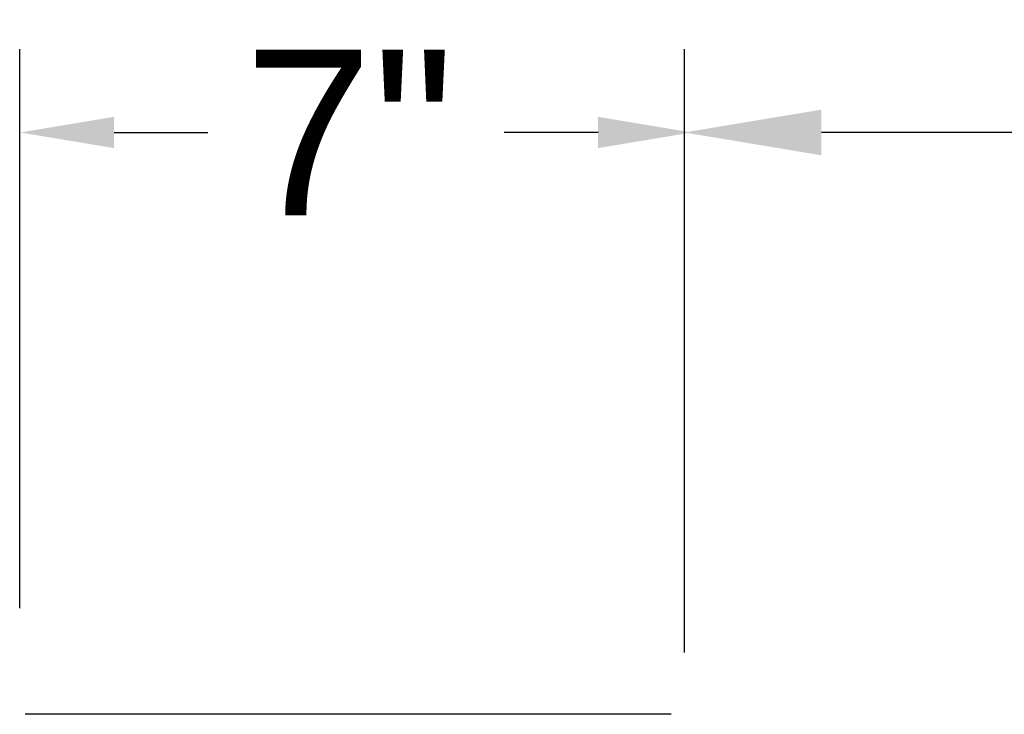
# Model space of a CAD drawing. Header units: inches. Extents: x 170 to 312, y 215 to 248.
# Tile 140 of 216: x 200.336 to 200.894, y 242.4 to 242.793. Entities that reach past the tile are written whole.
import ezdxf

# ---------------------------------------------------------------- set-up
doc = ezdxf.new("R2010")
doc.units = ezdxf.units.IN
doc.header["$LTSCALE"] = 0.25
doc.header["$MEASUREMENT"] = 0
doc.layers.add('ANNOTATIONS', color=1, linetype='Continuous')
doc.layers.add('STANDARD MOTOR LH', color=7, linetype='Continuous')
doc.styles.add('ARIAL', font='arial.ttf', dxfattribs={"height": 0.09375})

msp = doc.modelspace()

# ---------------------------------------------------------------- linework, layer by layer
at = {"layer": 'ANNOTATIONS'}
for p, q in [((200.33598, 242.45977), (200.33598, 242.77646)), ((200.71252, 242.43465), (200.71252, 242.77646)), ((200.38942, 242.72933), (200.44256, 242.72933)), ((200.66361, 242.72933), (200.61047, 242.72933)), ((201.02223, 242.72933), (200.79019, 242.72933))]:
    msp.add_line(p, q, dxfattribs=at)
for points in [[(200.79019, 242.71638), (200.79019, 242.74227), (200.71252, 242.72933)], [(200.38942, 242.73818), (200.38942, 242.72047), (200.33628, 242.72933)], [(200.66361, 242.73818), (200.66361, 242.72047), (200.71675, 242.72933)]]:
    msp.add_solid(points, dxfattribs=at)
at = {"layer": 'STANDARD MOTOR LH'}
msp.add_line((200.70512, 242.39971), (200.33915, 242.39971), dxfattribs=at)

# ---------------------------------------------------------------- texts
at = {"layer": 'ANNOTATIONS', "insert": (200.58236, 242.72933), "char_height": 0.09375, "attachment_point": 6, "style": 'ARIAL'}
msp.add_mtext('7"', dxfattribs=at)

doc.saveas('drawing.dxf')
